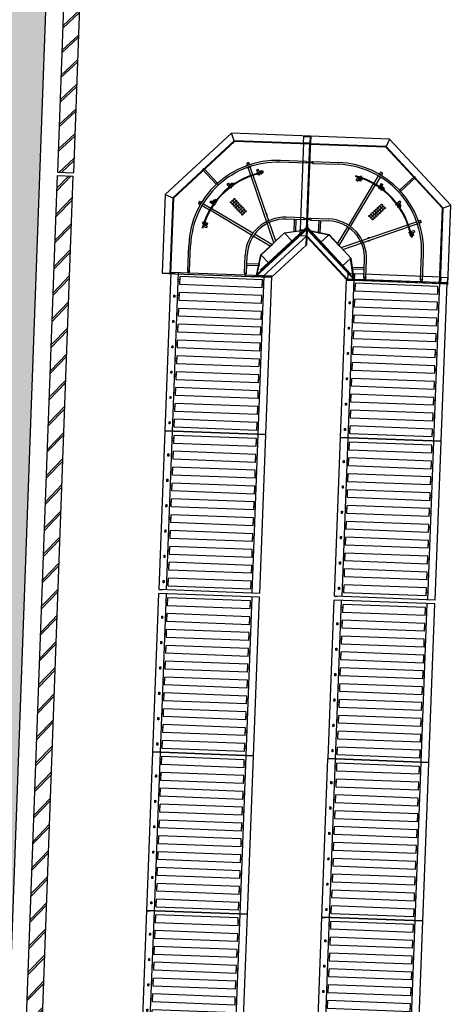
# Model space of a CAD drawing. Header units: millimetres. Extents: x 119024465 to 119292677, y 483022511 to 483148062.
# Tile 88 of 162: x 119069678 to 119072409, y 483075342 to 483081551. Entities that reach past the tile are written whole.
import ezdxf

# ---------------------------------------------------------------- set-up
doc = ezdxf.new("R2010")
doc.units = ezdxf.units.MM
doc.header["$LTSCALE"] = 100
doc.linetypes.add('GESTRICHELT2', pattern=[9.525, 6.35, -3.175])
doc.layers.get('0').update_dxf_attribs({"linetype": 'CONTINUOUS'})
for name, color, linetype in [('AL22----', 2, 'CONTINUOUS'), ('AL22----_ARC', 8, 'CONTINUOUS'), ('AL28----', 4, 'CONTINUOUS'), ('AL28----_ARC', 8, 'CONTINUOUS'), ('Installatie', 253, 'CONTINUOUS')]:
    doc.layers.add(name, color=color, linetype=linetype)
doc.layers.add('Apparaten 0', color=7, linetype='CONTINUOUS', lineweight=25)
doc.layers.add('Bouw', color=142, linetype='CONTINUOUS', lineweight=35)
doc.styles.add('ISO', font='ISO.SHX', dxfattribs={"height": 200})

# ---------------------------------------------------------------- blocks, each defined once
blk = doc.blocks.new('CTC 181')
at = {"layer": 'Apparaten 0'}
for p, q in [((497.9, -1607), (0, -1607)), ((0, -1608.5), (0, -1607)), ((0, -1608.5), (1.5, -1608.5)), ((0, -1608.5), (0, -1686)), ((1.5, -1608.5), (1.5, -1686)), ((1.5, -1686), (1.5, -1608.5)), ((497.9, -1607), (476.3, -1659.1)), ((497.9, -1607), (900, -2009.1)), ((478.2, -1654.5), (0, -1655)), ((1.5, -1656), (0, -1656)), ((476.3, -1659.1), (0, -1659.6)), ((847.9, -2030.7), (476.3, -1659.1)), ((852.5, -2028.8), (478.2, -1654.5)), ((0, -1686), (0, -2166)), ((1.5, -1686), (0, -1686)), ((1.5, -1686), (0, -1686)), ((7.8, -1771.4), (21.7, -1766.4)), ((21.7, -1778.4), (7.8, -1773.3)), ((21.7, -1766.4), (182.4, -1766.4)), ((21.7, -1766.4), (21.7, -1778.4)), ((21.7, -1778.4), (182.4, -1778.4)), ((294.7, -1850.7), (295.7, -1846.7)), ((305.2, -1853.4), (298.9, -1876.6)), ((314.9, -1856), (308.6, -1879.2)), ((314.6, -1857.1), (313.4, -1860.9)), ((313.4, -1860.9), (337.3, -1868.3)), ((338.5, -1864.5), (314.6, -1857.1)), ((319.3, -1858.6), (318.2, -1862.4)), ((321.6, -1857.9), (321.2, -1859.2)), ((322.8, -1854), (324.2, -1849.4)), ((325.4, -1848.7), (323.8, -1854.2)), ((324.2, -1849.4), (325.4, -1848.7)), ((324.2, -1849.4), (331.8, -1851.7)), ((331.2, -1850.4), (325.4, -1848.7)), ((329.3, -1860.2), (328.9, -1861.5)), ((329.5, -1856), (331.2, -1850.4)), ((330.4, -1856.3), (331.8, -1851.7)), ((331.2, -1850.4), (331.8, -1851.7)), ((436.1, -1842.2), (410.2, -1889.6)), ((448.4, -1848.8), (422.5, -1896.3)), ((430.3, -1838), (430.1, -1838.4)), ((430.1, -1838.4), (454.8, -1851.7)), ((430.3, -1839), (430.1, -1838.4)), ((442.2, -1845.5), (430.3, -1839)), ((436, -1827.5), (436.3, -1826.9)), ((437, -1826.7), (436.3, -1826.9)), ((436.3, -1826.9), (460.9, -1840.2)), ((448.9, -1833.1), (437, -1826.7)), ((442.2, -1845.5), (454.1, -1851.9)), ((448.9, -1818.7), (442.8, -1829.9)), ((450.3, -1818.3), (448.9, -1818.7)), ((461.2, -1825.4), (448.9, -1818.7)), ((448.9, -1833.1), (460.7, -1839.6)), ((460.8, -1824.1), (450.3, -1818.3)), ((454.1, -1851.9), (454.8, -1851.7)), ((454.9, -1851.4), (454.8, -1851.7)), ((461.2, -1825.4), (455.1, -1836.5)), ((460.9, -1840.2), (460.6, -1840.9)), ((460.7, -1839.6), (460.9, -1840.2)), ((461.2, -1825.4), (460.8, -1824.1)), ((573.1, -1926.8), (663.6, -1836.3)), ((580.2, -1933.9), (670.7, -1843.4)), ((662.5, -1836.7), (661.5, -1837.7)), ((663.6, -1836.3), (670.7, -1843.4)), ((670.3, -1844.5), (669.3, -1845.5)), ((262.2, -2160.4), (408.2, -1893.2)), ((274, -2168), (420.5, -1899.8)), ((303.8, -1877.9), (298.9, -1876.6)), ((303.8, -1877.9), (308.6, -1879.2)), ((313.1, -1875.1), (314.5, -1870.3)), ((326.9, -1879.2), (313.1, -1875.1)), ((328.4, -1874.4), (314.5, -1870.3)), ((318.2, -1871.4), (316.7, -1876.2)), ((317.6, -1871.2), (320.1, -1863)), ((324.7, -1873.3), (323.3, -1878.1)), ((325.3, -1873.5), (327.7, -1865.4)), ((328.4, -1874.4), (326.9, -1879.2)), ((337.3, -1868.3), (338.5, -1864.5)), ((441.9, -1919.3), (445, -1914.5)), ((441.9, -1919.3), (444.4, -1920.9)), ((442, -1920.1), (441.9, -1919.3)), ((442, -1920.1), (445.5, -1914.9)), ((444.1, -1921.4), (442, -1920.1)), ((443, -1923), (462.8, -1892.7)), ((444.1, -1921.4), (446.1, -1922.7)), ((446.9, -1922.5), (444.4, -1920.9)), ((445.5, -1910.1), (458.6, -1889.9)), ((445.5, -1910.1), (449.7, -1912.8)), ((446.1, -1922.7), (449.5, -1917.5)), ((446.1, -1922.7), (446.9, -1922.5)), ((446.9, -1922.5), (450, -1917.8)), ((453.9, -1915.5), (449.7, -1912.8)), ((453.9, -1915.5), (467, -1895.4)), ((457.1, -1911), (454.9, -1914.3)), ((454.9, -1914.3), (475.5, -1928.5)), ((457.3, -1922.7), (455.7, -1925.1)), ((456, -1926.5), (458.2, -1923.3)), ((477.7, -1925.2), (457.1, -1911)), ((462.8, -1892.7), (458.6, -1889.9)), ((461.3, -1913.9), (459, -1917.2)), ((460.4, -1918.2), (459.6, -1919.4)), ((461.2, -1918.7), (460.4, -1919.9)), ((460.9, -1911.7), (463.7, -1907.6)), ((460.9, -1911.7), (472.9, -1919.9)), ((462.7, -1914.8), (463.5, -1913.6)), ((462.8, -1892.7), (467, -1895.4)), ((463.6, -1915.3), (464.4, -1914.1)), ((463.7, -1907.6), (475.7, -1915.7)), ((464, -1913.9), (466.8, -1909.7)), ((466.2, -1922.1), (465.3, -1923.4)), ((467, -1922.7), (466.2, -1924)), ((468.4, -1918.8), (469.3, -1917.5)), ((469.3, -1919.4), (470.2, -1918)), ((469.7, -1917.7), (472.5, -1913.6)), ((475.7, -1915.7), (472.9, -1919.9)), ((462.3, -1929.6), (455.7, -1925.1)), ((456, -1926.5), (455.7, -1925.1)), ((456, -1926.5), (460.9, -1929.9)), ((460.9, -1929.9), (463.1, -1926.7)), ((462.3, -1929.6), (460.9, -1929.9)), ((462.3, -1929.6), (463.9, -1927.3)), ((475.5, -1928.5), (477.7, -1925.2)), ((580.2, -1933.9), (573.1, -1926.8)), ((552.4, -2018.2), (557.3, -2014.2)), ((552.4, -2018.2), (552.5, -2017.4)), ((553.9, -2020.1), (552.4, -2018.2)), ((552.5, -2017.4), (556.9, -2013.8)), ((552.5, -2017.4), (554.4, -2019.7)), ((553.9, -2020.1), (555.4, -2021.9)), ((556.3, -2022), (554.4, -2019.7)), ((555.4, -2021.9), (560.3, -2017.9)), ((555.4, -2021.9), (556.3, -2022)), ((556.3, -2022), (560.7, -2018.4)), ((558.8, -2009.7), (577.4, -1994.5)), ((558.8, -2009.7), (561.9, -2013.6)), ((565.1, -2017.4), (561.9, -2013.6)), ((563.7, -2028.6), (566.8, -2026.1)), ((563.7, -2028.6), (563.9, -2027.2)), ((563.7, -2028.6), (567.4, -2033.3)), ((563.9, -2027.2), (566.2, -2025.3)), ((568.8, -2033.5), (563.9, -2027.2)), ((565.1, -2017.4), (583.7, -2002.3)), ((569.6, -2014.2), (566.4, -2016.6)), ((566.4, -2016.6), (581.7, -2036.4)), ((567.4, -2033.3), (570.5, -2030.9)), ((568.8, -2033.5), (567.4, -2033.3)), ((568.8, -2033.5), (571.1, -2031.7)), ((570.5, -2021.9), (569.4, -2022.9)), ((572.6, -2018.1), (569.5, -2020.6)), ((584.9, -2033.9), (569.6, -2014.2)), ((571.1, -2022.7), (570, -2023.6)), ((572.9, -2016), (576.8, -2012.9)), ((572.9, -2016), (581.8, -2027.4)), ((574.8, -2027.5), (573.6, -2028.4)), ((573.7, -2019.5), (574.9, -2018.5)), ((575.4, -2028.3), (574.2, -2029.2)), ((574.3, -2020.3), (575.5, -2019.3)), ((575.3, -2019), (579.2, -2015.9)), ((576.8, -2012.9), (585.8, -2024.3)), ((580.5, -1998.4), (577.4, -1994.5)), ((577.9, -2025), (579.2, -2024)), ((578.6, -2025.8), (579.8, -2024.8)), ((579.5, -2024.3), (583.4, -2021.3)), ((580.5, -1998.4), (583.7, -2002.3)), ((581.7, -2036.4), (584.9, -2033.9)), ((585.8, -2024.3), (581.8, -2027.4)), ((847.9, -2030.7), (900, -2009.1)), ((847.9, -2505.5), (847.9, -2030.7)), ((852.5, -2505.5), (852.5, -2028.8)), ((900, -2507), (900, -2009.1)), ((697, -2110.4), (697.6, -2110.2)), ((697.6, -2110.2), (707.7, -2136.3)), ((698.3, -2110.5), (697.6, -2110.2)), ((703.2, -2123.1), (698.3, -2110.5)), ((0, -2295), (0, -2166)), ((1.5, -2295), (1.5, -2166)), ((1.5, -2166), (1.5, -2295)), ((21.7, -2124.5), (7.8, -2129.5)), ((7.8, -2131.4), (21.7, -2136.5)), ((21.7, -2124.5), (132.8, -2124.5)), ((21.7, -2124.5), (21.7, -2136.5)), ((21.7, -2136.5), (132.8, -2136.5)), ((72.3, -2136.5), (72.3, -2215.1)), ((82.3, -2136.5), (82.3, -2215.1)), ((196.8, -2280), (256.4, -2170.9)), ((219.5, -2302.7), (633.5, -2142.5)), ((230.4, -2313.5), (638.5, -2155.6)), ((637.2, -2141.1), (687.6, -2121.6)), ((642.2, -2154.1), (692.6, -2134.6)), ((685.2, -2115.5), (685.5, -2114.9)), ((690.1, -2128.1), (685.2, -2115.5)), ((685.8, -2114.7), (685.5, -2114.9)), ((685.5, -2114.9), (695.6, -2141)), ((690.1, -2128.1), (695, -2140.7)), ((695, -2140.7), (695.6, -2141)), ((695.9, -2140.9), (695.6, -2141)), ((712.5, -2112), (700.6, -2116.5)), ((703.2, -2123.1), (708, -2135.6)), ((717.5, -2125), (705.7, -2129.5)), ((707.1, -2136.5), (707.7, -2136.3)), ((708, -2135.6), (707.7, -2136.3)), ((717.5, -2125), (712.5, -2112)), ((713.8, -2112.5), (712.5, -2112)), ((718.1, -2123.7), (713.8, -2112.5)), ((718.1, -2123.7), (717.5, -2125)), ((1.5, -2196), (311, -2505.5)), ((7.2, -2201.9), (139.1, -2225.1)), ((7.6, -2199.9), (140.1, -2223.2)), ((303.7, -2491.7), (15.3, -2203.3)), ((42, -2221.4), (329.6, -2509)), ((71.7, -2213.2), (72.1, -2211.3)), ((72.3, -2215.1), (82.3, -2215.1)), ((78.4, -2207.4), (76.4, -2218.7)), ((82.6, -2215.1), (82.9, -2213.2)), ((84.8, -2279.4), (140.5, -2223.7)), ((139.1, -2225.1), (210.5, -2296.5)), ((140.1, -2223.2), (283.8, -2366.9)), ((207.1, -2290.3), (268.2, -2178.6)), ((643.1, -2189.8), (649.2, -2188.1)), ((643.1, -2189.8), (643.5, -2189)), ((643.7, -2192.1), (643.1, -2189.8)), ((643.5, -2189), (649, -2187.5)), ((643.5, -2189), (644.3, -2191.9)), ((643.7, -2192.1), (644.4, -2194.4)), ((645.1, -2194.8), (644.3, -2191.9)), ((644.4, -2194.4), (650.5, -2192.7)), ((644.4, -2194.4), (645.1, -2194.8)), ((645.1, -2194.8), (650.6, -2193.3)), ((649.4, -2203.8), (650.1, -2202.6)), ((653.2, -2202.8), (649.4, -2203.8)), ((649.4, -2203.8), (650.9, -2209.6)), ((652.9, -2201.8), (650.1, -2202.6)), ((652.1, -2210.3), (650.1, -2202.6)), ((654.6, -2208.6), (650.9, -2209.6)), ((652.1, -2210.3), (650.9, -2209.6)), ((654.9, -2209.6), (652.1, -2210.3)), ((652.3, -2184.5), (675.4, -2177.9)), ((652.3, -2184.5), (653.7, -2189.3)), ((655, -2194.1), (653.7, -2189.3)), ((655, -2194.1), (678.1, -2187.5)), ((660.4, -2192.9), (656.6, -2193.9)), ((656.6, -2193.9), (662.8, -2218.1)), ((658.2, -2200.4), (656.8, -2200.8)), ((656.8, -2217.9), (660.7, -2217)), ((658.5, -2201.4), (657, -2201.7)), ((661.7, -2197.7), (657.8, -2198.7)), ((660, -2207.2), (658.5, -2207.6)), ((660.2, -2208.1), (658.7, -2208.5)), ((666.7, -2217.1), (660.4, -2192.9)), ((662.1, -2199.4), (663.6, -2199)), ((662.3, -2200.3), (663.9, -2199.9)), ((662.8, -2195.8), (667.6, -2194.5)), ((662.8, -2195.8), (666.5, -2209.8)), ((662.8, -2218.1), (666.7, -2217.1)), ((663.8, -2199.5), (668.6, -2198.3)), ((663.8, -2206.1), (665.4, -2205.7)), ((664.1, -2207.1), (665.7, -2206.7)), ((665.5, -2206.1), (670.3, -2204.9)), ((671.3, -2208.6), (666.5, -2209.8)), ((667.6, -2194.5), (671.3, -2208.6)), ((676.7, -2182.7), (675.4, -2177.9)), ((676.7, -2182.7), (678.1, -2187.5)), ((1.5, -2295), (0, -2295)), ((1.5, -2295), (212, -2505.5)), ((84.8, -2279.4), (156.2, -2350.8)), ((227.6, -2422.2), (156.2, -2350.8)), ((727.4, -2485.3), (727.4, -2323.4)), ((739.4, -2485.3), (739.4, -2323.4)), ((227.6, -2422.2), (283.3, -2366.5)), ((305.1, -2499.8), (281.9, -2367.9)), ((283.8, -2366.9), (307.1, -2499.4)), ((370.5, -2485.3), (370.5, -2374.2)), ((382.5, -2485.3), (382.5, -2374.2)), ((370.5, -2424.7), (294, -2424.7)), ((370.5, -2434.7), (295.7, -2434.7)), ((265, -2507), (0, -2772)), ((311, -2508.5), (1.5, -2818)), ((15.3, -2810.7), (303.7, -2522.3)), ((317.5, -2505.5), (212, -2505.5)), ((212, -2505.5), (317.5, -2505.5)), ((212, -2505.5), (212, -2507)), ((900, -2507), (212, -2507)), ((212, -2507), (317.5, -2507)), ((265, -2507), (341, -2507)), ((265, -2508.5), (341, -2508.5)), ((341, -2508.5), (265, -2508.5)), ((305.1, -2514.2), (281.9, -2646.1)), ((307.1, -2514.6), (283.8, -2647.1)), ((307.1, -2499.4), (305.1, -2499.8)), ((305.1, -2499.8), (305.1, -2499.8)), ((307.1, -2514.6), (305.1, -2514.2)), ((305.1, -2514.2), (305.1, -2514.2)), ((317.5, -2505.5), (306.2, -2494.2)), ((317.5, -2508.5), (306.2, -2519.8)), ((311, -2507), (311, -2505.5)), ((311, -2508.5), (311, -2507)), ((821, -2507), (341, -2507)), ((341, -2508.5), (341, -2507)), ((341, -2508.5), (341, -2507)), ((382.5, -2485.3), (370.5, -2485.3)), ((375.6, -2499.2), (370.5, -2485.3)), ((375.6, -2514.8), (370.5, -2528.7)), ((382.5, -2528.7), (370.5, -2528.7)), ((370.5, -2528.7), (370.5, -2639.8)), ((382.5, -2485.3), (377.5, -2499.2)), ((382.5, -2528.7), (377.5, -2514.8)), ((382.5, -2528.7), (382.5, -2639.8)), ((739.4, -2485.3), (727.4, -2485.3)), ((732.4, -2499.2), (727.4, -2485.3)), ((728.6, -2528.7), (733.7, -2514.8)), ((728.6, -2528.7), (728.6, -2689.4)), ((740.6, -2528.7), (728.6, -2528.7)), ((739.4, -2485.3), (734.3, -2499.2)), ((735.6, -2514.8), (740.6, -2528.7)), ((740.6, -2528.7), (740.6, -2689.4)), ((821, -2508.5), (821, -2507)), ((821, -2508.5), (821, -2507)), ((898.5, -2507), (821, -2507)), ((898.5, -2508.5), (821, -2508.5)), ((821, -2508.5), (898.5, -2508.5)), ((847.9, -2983.3), (847.4, -2507)), ((900, -2505.5), (847.5, -2505.5)), ((900, -2505.5), (847.5, -2505.5)), ((851, -2508.5), (851, -2507)), ((852.5, -2985.2), (852, -2507)), ((852.5, -2507), (852.5, -2505.5)), ((898.5, -2507), (898.5, -2508.5)), ((898.5, -2507), (900, -2507)), ((900, -2505.5), (900, -2507)), ((900, -3004.9), (900, -2507)), ((227.6, -2591.8), (156.2, -2663.2)), ((227.6, -2591.8), (283.3, -2647.5)), ((299.6, -2585.4), (288.3, -2583.4)), ((291.9, -2579.3), (291.9, -2589.3)), ((370.5, -2579.3), (291.9, -2579.3)), ((370.5, -2589.3), (291.9, -2589.3)), ((291.9, -2589.6), (293.8, -2589.9)), ((293.8, -2578.7), (295.7, -2579.1)), ((84.8, -2734.6), (156.2, -2663.2)), ((283.8, -2647.1), (140.1, -2790.8)), ((281.9, -2646.1), (210.5, -2717.5)), ((204.3, -2726.5), (364.5, -3140.5)), ((216.7, -2714.1), (328.4, -2775.2)), ((227, -2703.8), (336.1, -2763.4)), ((0, -3329.5), (0, -2772)), ((1.5, -2848), (1.5, -2772)), ((1.5, -2772), (1.5, -2848)), ((7.2, -2812.1), (139.1, -2788.9)), ((140.1, -2790.8), (7.6, -2814.1)), ((84.8, -2734.6), (140.5, -2790.3)), ((193.5, -2737.4), (351.4, -3145.5)), ((339, -2781), (607.2, -2927.5)), ((346.6, -2769.2), (613.8, -2915.2)), ((0, -2818), (1.5, -2818)), ((1.5, -2848), (0, -2848)), ((0, -2848), (1.5, -2848)), ((1.5, -2824.5), (12.8, -2813.2)), ((7.6, -2814.1), (7.2, -2812.1)), ((7.2, -2812.1), (7.2, -2812.1)), ((72.3, -2877.5), (72.3, -2802.7)), ((82.3, -2877.5), (82.3, -2801)), ((629.1, -2810.8), (627.8, -2815.6)), ((651, -2821.9), (627.8, -2815.6)), ((627.8, -2833.9), (631.9, -2820.1)), ((632.6, -2835.4), (627.8, -2833.9)), ((633.7, -2831.7), (628.9, -2830.3)), ((629.1, -2810.8), (630.4, -2805.9)), ((653.6, -2812.2), (630.4, -2805.9)), ((635.6, -2825.2), (630.8, -2823.7)), ((631.9, -2820.1), (636.7, -2821.5)), ((632.6, -2835.4), (636.7, -2821.5)), ((633.5, -2832.3), (641.6, -2834.7)), ((635.8, -2824.6), (644, -2827.1)), ((646.1, -2820.4), (638.7, -2844.3)), ((638.7, -2844.3), (642.5, -2845.5)), ((642.5, -2845.5), (649.9, -2821.6)), ((648.4, -2826.3), (644.6, -2825.2)), ((646.8, -2836.3), (645.5, -2835.9)), ((649.9, -2821.6), (646.1, -2820.4)), ((649.1, -2828.6), (647.8, -2828.2)), ((650.7, -2837.4), (655.3, -2838.8)), ((651, -2836.5), (656.6, -2838.2)), ((658.3, -2832.4), (652.8, -2830.8)), ((653, -2829.8), (657.6, -2831.2)), ((657.6, -2831.2), (655.3, -2838.8)), ((656.6, -2838.2), (655.3, -2838.8)), ((656.3, -2801.7), (660.3, -2802.7)), ((656.6, -2838.2), (658.3, -2832.4)), ((657.6, -2831.2), (658.3, -2832.4)), ((7.8, -2882.6), (21.7, -2877.5)), ((21.7, -2889.5), (7.8, -2884.5)), ((21.7, -2877.5), (132.8, -2877.5)), ((21.7, -2889.5), (21.7, -2877.5)), ((21.7, -2889.5), (132.8, -2889.5)), ((664.8, -2943.1), (617.4, -2917.2)), ((580.5, -2963), (577.1, -2967.9)), ((577.1, -2967.9), (580.3, -2970.1)), ((577.4, -2969.3), (577.1, -2967.9)), ((577.4, -2969.3), (581.9, -2962.7)), ((577.4, -2969.3), (579.7, -2970.9)), ((592.7, -2961.9), (578.5, -2982.5)), ((580.5, -2963), (581.9, -2962.7)), ((580.5, -2963), (583.7, -2965.2)), ((581.8, -2984.7), (596, -2964.1)), ((584.3, -2964.3), (581.9, -2962.7)), ((584.3, -2974), (583, -2973.2)), ((584.9, -2973.2), (583.6, -2972.3)), ((584, -2950), (614.3, -2969.8)), ((585.6, -2951.1), (584.3, -2953.1)), ((584.3, -2953.1), (589.5, -2956.5)), ((584.3, -2953.1), (584.5, -2953.9)), ((584.5, -2953.9), (586.1, -2951.4)), ((584.5, -2953.9), (589.2, -2957)), ((585.6, -2951.1), (586.9, -2949)), ((587.7, -2948.9), (586.1, -2951.4)), ((586.9, -2949), (587.7, -2948.9)), ((586.9, -2949), (592.2, -2952.5)), ((588.3, -2968.3), (587.1, -2967.4)), ((595.3, -2967.9), (587.1, -2979.9)), ((591.3, -2982.7), (587.1, -2979.9)), ((588.8, -2967.4), (587.6, -2966.6)), ((587.6, -2976.3), (589, -2977.2)), ((587.7, -2948.9), (592.5, -2952)), ((588.2, -2975.4), (589.5, -2976.3)), ((589.3, -2976.7), (593.4, -2979.5)), ((593.1, -2968.3), (589.8, -2966)), ((599.4, -2970.7), (591.3, -2982.7)), ((591.5, -2960.9), (594.2, -2956.7)), ((591.5, -2960.9), (611.6, -2974)), ((591.7, -2970.6), (592.9, -2971.4)), ((592.2, -2969.7), (593.4, -2970.5)), ((596, -2964.1), (592.7, -2961.9)), ((593.1, -2971), (597.3, -2973.8)), ((596.9, -2952.5), (594.2, -2956.7)), ((595.3, -2967.9), (599.4, -2970.7)), ((596.9, -2952.5), (617.1, -2965.6)), ((658.2, -2955.4), (610.7, -2929.5)), ((614.3, -2969.8), (611.6, -2974)), ((614.3, -2969.8), (617.1, -2965.6)), ((661.5, -2949.2), (655.1, -2961.1)), ((655.1, -2961.1), (655.3, -2961.8)), ((668.7, -2937.1), (655.3, -2961.8)), ((655.6, -2961.9), (655.3, -2961.8)), ((661.5, -2949.2), (668, -2937.3)), ((666.8, -2967.9), (666.1, -2967.6)), ((680.1, -2943.3), (666.8, -2967.9)), ((667.4, -2967.7), (666.8, -2967.9)), ((673.9, -2955.9), (667.4, -2967.7)), ((668, -2937.3), (668.7, -2937.1)), ((669, -2937.3), (668.7, -2937.1)), ((681.6, -2968.2), (670.5, -2962.1)), ((673.9, -2955.9), (680.3, -2944)), ((688.3, -2955.9), (677.1, -2949.8)), ((679.5, -2943), (680.1, -2943.3)), ((680.3, -2944), (680.1, -2943.3)), ((681.6, -2968.2), (688.3, -2955.9)), ((681.6, -2968.2), (682.9, -2967.8)), ((682.9, -2967.8), (688.7, -2957.3)), ((688.7, -2957.3), (688.3, -2955.9)), ((476.3, -3354.9), (847.9, -2983.3)), ((478.2, -3359.5), (852.5, -2985.2)), ((900, -3004.9), (497.9, -3407)), ((578.5, -2982.5), (581.8, -2984.7)), ((900, -3004.9), (847.9, -2983.3)), ((490.4, -3073.4), (470.6, -3088.7)), ((470.6, -3088.7), (473.1, -3091.9)), ((473.1, -3091.9), (492.8, -3076.6)), ((473.5, -3075.8), (479.8, -3070.9)), ((473.5, -3075.8), (473.7, -3074.4)), ((473.5, -3075.8), (475.3, -3078.1)), ((478.4, -3070.7), (473.7, -3074.4)), ((473.7, -3074.4), (476.1, -3077.5)), ((478.7, -3082.4), (477.8, -3081.2)), ((478.4, -3070.7), (480.9, -3073.8)), ((478.4, -3070.7), (479.8, -3070.9)), ((479.5, -3081.8), (478.6, -3080.6)), ((491, -3079.9), (479.6, -3088.8)), ((482.7, -3092.8), (479.6, -3088.8)), ((479.8, -3070.9), (481.7, -3073.2)), ((481.2, -3085.6), (482.2, -3086.8)), ((482, -3085), (483, -3086.2)), ((494.1, -3083.8), (482.7, -3092.8)), ((482.7, -3086.5), (485.7, -3090.4)), ((484.3, -3078.1), (483.4, -3077)), ((485.1, -3077.5), (484.1, -3076.4)), ((485, -3063.3), (487.3, -3061.4)), ((485.1, -3062.4), (485, -3063.3)), ((485, -3063.3), (488.6, -3067.7)), ((486.9, -3060.9), (485.1, -3062.4)), ((485.1, -3062.4), (489.1, -3067.3)), ((488.9, -3079.6), (486.4, -3076.5)), ((486.7, -3081.3), (487.7, -3082.5)), ((486.9, -3060.9), (488.8, -3059.4)), ((489.6, -3059.5), (487.3, -3061.4)), ((487.5, -3080.7), (488.5, -3081.9)), ((488, -3082.3), (491.1, -3086.2)), ((488.8, -3059.4), (492.8, -3064.3)), ((488.8, -3059.4), (489.6, -3059.5)), ((489.6, -3059.5), (493.2, -3063.9)), ((489.6, -3072.1), (493.4, -3068.9)), ((489.6, -3072.1), (504.7, -3090.7)), ((492.8, -3076.6), (490.4, -3073.4)), ((491, -3079.9), (494.1, -3083.8)), ((497.3, -3065.8), (493.4, -3068.9)), ((497.3, -3065.8), (512.5, -3084.4)), ((508.6, -3087.5), (504.7, -3090.7)), ((508.6, -3087.5), (512.5, -3084.4)), ((573.1, -3087.2), (580.2, -3080.1)), ((573.1, -3087.2), (663.6, -3177.7)), ((580.2, -3080.1), (670.7, -3170.6)), ((313.1, -3163.6), (288.9, -3169.8)), ((289.1, -3163.8), (290, -3167.7)), ((296.7, -3159.1), (304.4, -3157.1)), ((296.7, -3159.1), (297.4, -3157.9)), ((297.4, -3161.9), (296.7, -3159.1)), ((303.2, -3156.4), (297.4, -3157.9)), ((298.4, -3161.6), (297.4, -3157.9)), ((298.9, -3167.2), (298.5, -3165.7)), ((299.8, -3167), (299.4, -3165.5)), ((304.2, -3160.2), (303.2, -3156.4)), ((303.2, -3156.4), (304.4, -3157.1)), ((305.2, -3159.9), (304.4, -3157.1)), ((305.6, -3165.5), (305.3, -3164)), ((306.6, -3165.2), (306.2, -3163.8)), ((309.3, -3168.7), (308.3, -3164.8)), ((312.2, -3152.1), (315.1, -3151.3)), ((312.6, -3151.4), (312.2, -3152.1)), ((312.2, -3152.1), (313.7, -3157.6)), ((314.9, -3150.7), (312.6, -3151.4)), ((312.6, -3151.4), (314.3, -3157.5)), ((312.9, -3162), (317.7, -3160.7)), ((312.9, -3162), (319.5, -3185.1)), ((314.1, -3167.4), (313.1, -3163.6)), ((314.9, -3150.7), (317.2, -3150.1)), ((318, -3150.5), (315.1, -3151.3)), ((317.2, -3150.1), (318.9, -3156.2)), ((317.2, -3150.1), (318, -3150.5)), ((322.5, -3159.3), (317.7, -3160.7)), ((318, -3150.5), (319.5, -3156)), ((322.5, -3159.3), (329.1, -3182.4)), ((352.9, -3149.2), (372.4, -3199.6)), ((365.9, -3144.2), (385.4, -3194.6)), ((288.9, -3169.8), (289.9, -3173.7)), ((289.9, -3173.7), (314.1, -3167.4)), ((311.2, -3169.8), (297.2, -3173.5)), ((298.4, -3178.3), (297.2, -3173.5)), ((312.5, -3174.6), (298.4, -3178.3)), ((299.9, -3171.1), (300.3, -3172.7)), ((300.9, -3170.8), (301.3, -3172.4)), ((300.9, -3172.5), (302.1, -3177.3)), ((306.7, -3169.3), (307.1, -3170.9)), ((307.5, -3170.8), (308.7, -3175.6)), ((307.6, -3169.1), (308, -3170.6)), ((311.2, -3169.8), (312.5, -3174.6)), ((324.3, -3183.7), (319.5, -3185.1)), ((324.3, -3183.7), (329.1, -3182.4)), ((392.1, -3192.5), (366, -3202.6)), ((366.3, -3202), (366, -3202.6)), ((366.1, -3202.9), (366, -3202.6)), ((378.9, -3197.1), (366.3, -3202)), ((370.5, -3214.1), (370.7, -3214.7)), ((396.8, -3204.6), (370.7, -3214.7)), ((371.4, -3215), (370.7, -3214.7)), ((384, -3210.2), (371.4, -3215)), ((382, -3224.5), (377.5, -3212.7)), ((378.9, -3197.1), (391.5, -3192.2)), ((382, -3224.5), (395.1, -3219.5)), ((383.3, -3225.1), (382, -3224.5)), ((383.3, -3225.1), (394.5, -3220.8)), ((384, -3210.2), (396.5, -3205.3)), ((395.1, -3219.5), (390.5, -3207.6)), ((391.5, -3192.2), (392.1, -3192.5)), ((392.3, -3192.8), (392.1, -3192.5)), ((394.5, -3220.8), (395.1, -3219.5)), ((396.5, -3205.3), (396.8, -3204.6)), ((396.6, -3204), (396.8, -3204.6)), ((662.5, -3177.3), (661.5, -3176.3)), ((670.7, -3170.6), (663.6, -3177.7)), ((670.3, -3169.5), (669.3, -3168.5)), ((7.8, -3239.4), (21.7, -3234.4)), ((21.7, -3246.4), (7.8, -3241.3)), ((21.7, -3234.4), (183.6, -3234.4)), ((21.7, -3246.4), (21.7, -3234.4)), ((21.7, -3246.4), (183.6, -3246.4)), ((0, -3407), (0, -3329.5)), ((1.5, -3329.5), (0, -3329.5)), ((0, -3329.5), (1.5, -3329.5)), ((1.5, -3407), (1.5, -3329.5)), ((1.5, -3407), (1.5, -3329.5)), ((0, -3359.5), (1.5, -3359.5)), ((0, -3407), (497.9, -3407)), ((1.5, -3407), (0, -3407)), ((1.5, -3354.9), (476.3, -3354.9)), ((1.5, -3359.5), (478.2, -3359.5)), ((476.3, -3354.9), (497.9, -3407))]:
    blk.add_line(p, q, dxfattribs=at)
at = {"layer": 'Apparaten 0', "linetype": 'GESTRICHELT2'}
for p, q in [((1.5, -2166), (0, -2166)), ((1.5, -2166), (0, -2166)), ((7.6, -2199.9), (7.2, -2201.9)), ((7.2, -2201.9), (7.2, -2201.9))]:
    blk.add_line(p, q, dxfattribs=at)
at = {"layer": 'Apparaten 0', "color": 253, "linetype": 'GESTRICHELT2'}
for p, q in [((1.5, -2196), (0, -2196)), ((1.5, -2189.5), (12.8, -2200.8)), ((273, -2509), (2, -2238)), ((273, -2505), (2, -2776)), ((42, -2792.6), (329.6, -2505))]:
    blk.add_line(p, q, dxfattribs=at)
for points in [[(269, -2505), (269, -2465), (309, -2465), (309, -2505)], [(309, -2505), (856, -2505), (856, -2465), (309, -2465)], [(856, -2505), (856, -2465), (896, -2465), (896, -2505)], [(2, -2776), (42, -2776), (42, -2816), (2, -2816)], [(42, -3363), (42, -2816), (2, -2816), (2, -3363)], [(2, -3363), (42, -3363), (42, -3403), (2, -3403)]]:
    blk.add_lwpolyline(points, close=True, dxfattribs=at)
for centre in [(442.6, -2043.2), (453.2, -2032.6), (463.8, -2021.9), (463.8, -2043.2), (474.4, -2032.6), (485.1, -2043.2), (389.6, -2096.2), (400.2, -2085.6), (400.2, -2106.8), (410.8, -2075), (410.8, -2096.2), (421.4, -2064.4), (421.4, -2085.6), (421.4, -2106.8), (432, -2053.8), (432, -2075), (432, -2096.2), (442.6, -2064.4), (442.6, -2085.6), (453.2, -2053.8), (453.2, -2075), (463.8, -2064.4), (474.4, -2053.8), (410.8, -2117.4), (389.6, -2917.8), (400.2, -2907.2), (410.8, -2896.6), (410.8, -2917.8), (421.4, -2907.2), (432, -2917.8), (400.2, -2928.4), (410.8, -2939), (421.4, -2928.4), (421.4, -2949.6), (432, -2939), (432, -2960.2), (442.6, -2928.4), (442.6, -2949.6), (442.6, -2970.8), (453.2, -2939), (453.2, -2960.2), (453.2, -2981.4), (463.8, -2949.6), (463.8, -2970.8), (474.4, -2960.2), (474.4, -2981.4), (485.1, -2970.8), (463.8, -2992.1)]:
    blk.add_circle(centre, 3.55, dxfattribs=at)
at = {"layer": 'Apparaten 0'}
for centre, radius, start, end in [((8.2, -1772.4), 1, 109.98311, 250.00732), ((182.4, -2323.4), 557, 359.99991, 89.9993), ((182.4, -2323.4), 545, 359.99991, 90.00036), ((182.4, -2323.5), 486, 12.55521, 76.63879), ((182.4, -2323.4), 490, 12.54359, 76.63192), ((132.8, -2375.5), 251, 45.20169, 90.00079), ((132.8, -2375.5), 239, 45.21223, 90.00024), ((131.5, -2374.2), 239, 359.99988, 44.78753), ((131.5, -2374.2), 251, 359.99954, 44.79815), ((391.6, -2243.6), 10, 65.46067, 156.85577), ((391.6, -2243.6), 10, 245.70515, 336.71728), ((376.5, -2498.8), 1, 200.03566, 339.96433), ((376.5, -2515.2), 1, 19.95681, 159.9906), ((733.4, -2498.8), 1, 199.96637, 340.03363), ((734.6, -2515.2), 1, 19.98311, 160.00732), ((131.5, -2639.8), 239, 315.21223, 0.00024), ((131.5, -2639.8), 251, 315.20169, 0.00079), ((183.6, -2689.4), 545, 269.99991, 0.00036), ((183.6, -2689.4), 557, 269.99991, 359.9993), ((132.8, -2638.5), 239, 269.99988, 314.78753), ((132.8, -2638.5), 251, 269.99954, 314.79815), ((183.5, -2689.4), 486, 282.55521, 346.63879), ((183.6, -2689.4), 490, 282.54359, 346.63192), ((8.2, -2883.5), 1, 110.03566, 249.96433), ((263.4, -2898.6), 10, 155.70515, 246.71729), ((263.4, -2898.6), 10, 155.70515, 246.71729), ((263.4, -2898.6), 10, 335.46067, 66.85577), ((263.4, -2898.6), 10, 335.46067, 66.85577), ((8.2, -3240.4), 1, 109.96637, 250.03363)]:
    blk.add_arc(centre, radius, start, end, dxfattribs=at)
at = {"layer": 'Apparaten 0', "linetype": 'GESTRICHELT2'}
blk.add_arc((8.2, -2130.5), 1, 109.95681, 249.9906, dxfattribs=at)
at = {"layer": 'Installatie'}
for p, q in [((497.9, -1607), (0, -1607)), ((0, -1608.5), (0, -1607)), ((0, -1608.5), (1.5, -1608.5)), ((0, -1608.5), (0, -1686)), ((1.5, -1608.5), (1.5, -1686)), ((1.5, -1686), (1.5, -1608.5)), ((497.9, -1607), (476.3, -1659.1)), ((497.9, -1607), (900, -2009.1)), ((478.2, -1654.5), (0, -1655)), ((1.5, -1656), (0, -1656)), ((476.3, -1659.1), (0, -1659.6)), ((847.9, -2030.7), (476.3, -1659.1)), ((852.5, -2028.8), (478.2, -1654.5)), ((0, -1686), (0, -2166)), ((1.5, -1686), (0, -1686)), ((1.5, -1686), (0, -1686)), ((7.8, -1771.4), (21.7, -1766.4)), ((21.7, -1778.4), (7.8, -1773.3)), ((21.7, -1766.4), (182.4, -1766.4)), ((21.7, -1766.4), (21.7, -1778.4)), ((21.7, -1778.4), (182.4, -1778.4)), ((847.9, -2030.7), (900, -2009.1)), ((847.9, -2505.5), (847.9, -2030.7)), ((852.5, -2505.5), (852.5, -2028.8)), ((900, -2507), (900, -2009.1)), ((0, -2295), (0, -2166)), ((1.5, -2295), (1.5, -2166)), ((1.5, -2166), (1.5, -2295)), ((21.7, -2124.5), (7.8, -2129.5)), ((7.8, -2131.4), (21.7, -2136.5)), ((21.7, -2124.5), (132.8, -2124.5)), ((21.7, -2124.5), (21.7, -2136.5)), ((21.7, -2136.5), (132.8, -2136.5)), ((1.5, -2196), (311, -2505.5)), ((7.2, -2201.9), (139.1, -2225.1)), ((7.6, -2199.9), (140.1, -2223.2)), ((303.7, -2491.7), (15.3, -2203.3)), ((42, -2221.4), (329.6, -2509)), ((71.7, -2213.2), (72.1, -2211.3)), ((84.8, -2279.4), (140.5, -2223.7)), ((139.1, -2225.1), (210.5, -2296.5)), ((140.1, -2223.2), (283.8, -2366.9)), ((1.5, -2295), (0, -2295)), ((1.5, -2295), (212, -2505.5)), ((84.8, -2279.4), (156.2, -2350.8)), ((227.6, -2422.2), (156.2, -2350.8)), ((727.4, -2485.3), (727.4, -2323.4)), ((739.4, -2485.3), (739.4, -2323.4)), ((227.6, -2422.2), (283.3, -2366.5)), ((305.1, -2499.8), (281.9, -2367.9)), ((283.8, -2366.9), (307.1, -2499.4)), ((370.5, -2485.3), (370.5, -2374.2)), ((382.5, -2485.3), (382.5, -2374.2)), ((370.5, -2424.7), (294, -2424.7)), ((370.5, -2434.7), (295.7, -2434.7)), ((265, -2507), (0, -2772)), ((311, -2508.5), (1.5, -2818)), ((15.3, -2810.7), (303.7, -2522.3)), ((317.5, -2505.5), (212, -2505.5)), ((212, -2505.5), (317.5, -2505.5)), ((212, -2505.5), (212, -2507)), ((900, -2507), (212, -2507)), ((212, -2507), (317.5, -2507)), ((265, -2507), (341, -2507)), ((265, -2508.5), (341, -2508.5)), ((341, -2508.5), (265, -2508.5)), ((305.1, -2514.2), (281.9, -2646.1)), ((307.1, -2514.6), (283.8, -2647.1)), ((307.1, -2499.4), (305.1, -2499.8)), ((305.1, -2499.8), (305.1, -2499.8)), ((307.1, -2514.6), (305.1, -2514.2)), ((305.1, -2514.2), (305.1, -2514.2)), ((317.5, -2505.5), (306.2, -2494.2)), ((317.5, -2508.5), (306.2, -2519.8)), ((311, -2507), (311, -2505.5)), ((311, -2508.5), (311, -2507)), ((821, -2507), (341, -2507)), ((341, -2508.5), (341, -2507)), ((341, -2508.5), (341, -2507)), ((382.5, -2485.3), (370.5, -2485.3)), ((375.6, -2499.2), (370.5, -2485.3)), ((375.6, -2514.8), (370.5, -2528.7)), ((382.5, -2528.7), (370.5, -2528.7)), ((370.5, -2528.7), (370.5, -2639.8)), ((382.5, -2485.3), (377.5, -2499.2)), ((382.5, -2528.7), (377.5, -2514.8)), ((382.5, -2528.7), (382.5, -2639.8)), ((739.4, -2485.3), (727.4, -2485.3)), ((732.4, -2499.2), (727.4, -2485.3)), ((728.6, -2528.7), (733.7, -2514.8)), ((728.6, -2528.7), (728.6, -2689.4)), ((740.6, -2528.7), (728.6, -2528.7)), ((739.4, -2485.3), (734.3, -2499.2)), ((735.6, -2514.8), (740.6, -2528.7)), ((740.6, -2528.7), (740.6, -2689.4)), ((821, -2508.5), (821, -2507)), ((821, -2508.5), (821, -2507)), ((898.5, -2507), (821, -2507)), ((898.5, -2508.5), (821, -2508.5)), ((821, -2508.5), (898.5, -2508.5)), ((847.9, -2983.3), (847.4, -2507)), ((900, -2505.5), (847.5, -2505.5)), ((900, -2505.5), (847.5, -2505.5)), ((851, -2508.5), (851, -2507)), ((852.5, -2985.2), (852, -2507)), ((852.5, -2507), (852.5, -2505.5)), ((898.5, -2507), (898.5, -2508.5)), ((898.5, -2507), (900, -2507)), ((900, -2505.5), (900, -2507)), ((900, -3004.9), (900, -2507)), ((227.6, -2591.8), (156.2, -2663.2)), ((227.6, -2591.8), (283.3, -2647.5)), ((84.8, -2734.6), (156.2, -2663.2)), ((283.8, -2647.1), (140.1, -2790.8)), ((281.9, -2646.1), (210.5, -2717.5)), ((0, -3329.5), (0, -2772)), ((1.5, -2848), (1.5, -2772)), ((1.5, -2772), (1.5, -2848)), ((7.2, -2812.1), (139.1, -2788.9)), ((140.1, -2790.8), (7.6, -2814.1)), ((84.8, -2734.6), (140.5, -2790.3)), ((0, -2818), (1.5, -2818)), ((1.5, -2848), (0, -2848)), ((0, -2848), (1.5, -2848)), ((1.5, -2824.5), (12.8, -2813.2)), ((7.6, -2814.1), (7.2, -2812.1)), ((7.2, -2812.1), (7.2, -2812.1)), ((7.8, -2882.6), (21.7, -2877.5)), ((21.7, -2889.5), (7.8, -2884.5)), ((21.7, -2877.5), (132.8, -2877.5)), ((21.7, -2889.5), (21.7, -2877.5)), ((21.7, -2889.5), (132.8, -2889.5)), ((476.3, -3354.9), (847.9, -2983.3)), ((478.2, -3359.5), (852.5, -2985.2)), ((900, -3004.9), (497.9, -3407)), ((900, -3004.9), (847.9, -2983.3)), ((7.8, -3239.4), (21.7, -3234.4)), ((21.7, -3246.4), (7.8, -3241.3)), ((21.7, -3234.4), (183.6, -3234.4)), ((21.7, -3246.4), (21.7, -3234.4)), ((21.7, -3246.4), (183.6, -3246.4)), ((0, -3407), (0, -3329.5)), ((1.5, -3329.5), (0, -3329.5)), ((0, -3329.5), (1.5, -3329.5)), ((1.5, -3407), (1.5, -3329.5)), ((1.5, -3407), (1.5, -3329.5)), ((0, -3359.5), (1.5, -3359.5)), ((0, -3407), (497.9, -3407)), ((1.5, -3407), (0, -3407)), ((1.5, -3354.9), (476.3, -3354.9)), ((1.5, -3359.5), (478.2, -3359.5)), ((476.3, -3354.9), (497.9, -3407))]:
    blk.add_line(p, q, dxfattribs=at)
at = {"layer": 'Installatie', "linetype": 'GESTRICHELT2'}
for p, q in [((1.5, -2166), (0, -2166)), ((1.5, -2166), (0, -2166)), ((1.5, -2196), (0, -2196)), ((1.5, -2189.5), (12.8, -2200.8)), ((7.6, -2199.9), (7.2, -2201.9)), ((7.2, -2201.9), (7.2, -2201.9)), ((273, -2509), (2, -2238)), ((273, -2505), (2, -2776)), ((42, -2792.6), (329.6, -2505))]:
    blk.add_line(p, q, dxfattribs=at)
for points in [[(269, -2505), (269, -2465), (309, -2465), (309, -2505)], [(309, -2505), (856, -2505), (856, -2465), (309, -2465)], [(856, -2505), (856, -2465), (896, -2465), (896, -2505)], [(2, -2776), (42, -2776), (42, -2816), (2, -2816)], [(42, -3363), (42, -2816), (2, -2816), (2, -3363)], [(2, -3363), (42, -3363), (42, -3403), (2, -3403)]]:
    blk.add_lwpolyline(points, close=True, dxfattribs=at)
at = {"layer": 'Installatie'}
for centre, radius, start, end in [((8.2, -1772.4), 1, 109.98311, 250.00732), ((182.4, -2323.4), 557, 359.99991, 89.9993), ((182.4, -2323.4), 545, 359.99991, 90.00036), ((132.8, -2375.5), 251, 45.20169, 90.00079), ((132.8, -2375.5), 239, 45.21223, 90.00024), ((131.5, -2374.2), 239, 359.99988, 44.78753), ((131.5, -2374.2), 251, 359.99954, 44.79815), ((376.5, -2498.8), 1, 200.03566, 339.96433), ((376.5, -2515.2), 1, 19.95681, 159.9906), ((733.4, -2498.8), 1, 199.96637, 340.03363), ((734.6, -2515.2), 1, 19.98311, 160.00732), ((131.5, -2639.8), 239, 315.21223, 0.00024), ((131.5, -2639.8), 251, 315.20169, 0.00079), ((183.6, -2689.4), 545, 269.99991, 0.00036), ((183.6, -2689.4), 557, 269.99991, 359.9993), ((132.8, -2638.5), 239, 269.99988, 314.78753), ((132.8, -2638.5), 251, 269.99954, 314.79815), ((8.2, -2883.5), 1, 110.03566, 249.96433), ((8.2, -3240.4), 1, 109.96637, 250.03363)]:
    blk.add_arc(centre, radius, start, end, dxfattribs=at)
at = {"layer": 'Installatie', "linetype": 'GESTRICHELT2'}
blk.add_arc((8.2, -2130.5), 1, 109.95681, 249.9906, dxfattribs=at)
at = {"style": 'ISO', "flags": 3}
for tag, p in [('AFVOER', (-6.1, -3497.5)), ('OMSCHRIJVING', (-6.1, -3539.1))]:
    blk.add_attdef(tag, p, '', height=25, dxfattribs=at)
blk = doc.blocks.new('aangedreven rol')
at = {"layer": 'Apparaten 0'}
for p, q in [((45721, 35175.5), (44721, 35175.5)), ((44721, 35175.5), (44721, 34540.5)), ((45721, 35175.5), (45721, 34540.5)), ((45721, 35128), (44721, 35128)), ((44746, 35118), (44746, 34598)), ((44796, 35118), (44746, 35118)), ((44765, 35128), (44765, 35118)), ((44777, 35128), (44777, 35118)), ((44796, 35118), (44796, 34598)), ((44846, 35118), (44846, 34598)), ((44896, 35118), (44846, 35118)), ((44865, 35128), (44865, 35118)), ((44877, 35128), (44877, 35118)), ((44896, 35118), (44896, 34598)), ((44946, 35118), (44946, 34598)), ((44996, 35118), (44946, 35118)), ((44965, 35128), (44965, 35118)), ((44977, 35128), (44977, 35118)), ((44996, 35118), (44996, 34598)), ((45046, 35118), (45046, 34598)), ((45096, 35118), (45046, 35118)), ((45065, 35128), (45065, 35118)), ((45077, 35128), (45077, 35118)), ((45096, 35118), (45096, 34598)), ((45146, 35118), (45146, 34598)), ((45196, 35118), (45146, 35118)), ((45165, 35128), (45165, 35118)), ((45177, 35128), (45177, 35118)), ((45196, 35118), (45196, 34598)), ((45246, 35118), (45246, 34598)), ((45296, 35118), (45246, 35118)), ((45265, 35128), (45265, 35118)), ((45277, 35128), (45277, 35118)), ((45296, 35118), (45296, 34598)), ((45346, 35118), (45346, 34598)), ((45396, 35118), (45346, 35118)), ((45365, 35128), (45365, 35118)), ((45377, 35128), (45377, 35118)), ((45396, 35118), (45396, 34598)), ((45446, 35118), (45446, 34598)), ((45496, 35118), (45446, 35118)), ((45465, 35128), (45465, 35118)), ((45477, 35128), (45477, 35118)), ((45496, 35118), (45496, 34598)), ((45546, 35118), (45546, 34598)), ((45596, 35118), (45546, 35118)), ((45565, 35128), (45565, 35118)), ((45577, 35128), (45577, 35118)), ((45596, 35118), (45596, 34598)), ((45646, 35118), (45646, 34598)), ((45696, 35118), (45646, 35118)), ((45665, 35128), (45665, 35118)), ((45677, 35128), (45677, 35118)), ((45696, 35118), (45696, 34598)), ((45721, 34588), (44721, 34588)), ((44796, 34598), (44746, 34598)), ((44765, 34598), (44765, 34588)), ((44777, 34598), (44777, 34588)), ((44896, 34598), (44846, 34598)), ((44865, 34598), (44865, 34588)), ((44877, 34598), (44877, 34588)), ((44996, 34598), (44946, 34598)), ((44965, 34598), (44965, 34588)), ((44977, 34598), (44977, 34588)), ((45096, 34598), (45046, 34598)), ((45065, 34598), (45065, 34588)), ((45077, 34598), (45077, 34588)), ((45196, 34598), (45146, 34598)), ((45165, 34598), (45165, 34588)), ((45177, 34598), (45177, 34588)), ((45296, 34598), (45246, 34598)), ((45265, 34598), (45265, 34588)), ((45277, 34598), (45277, 34588)), ((45396, 34598), (45346, 34598)), ((45365, 34598), (45365, 34588)), ((45377, 34598), (45377, 34588)), ((45496, 34598), (45446, 34598)), ((45465, 34598), (45465, 34588)), ((45477, 34598), (45477, 34588)), ((45596, 34598), (45546, 34598)), ((45565, 34598), (45565, 34588)), ((45577, 34598), (45577, 34588)), ((45696, 34598), (45646, 34598)), ((45665, 34598), (45665, 34588)), ((45677, 34598), (45677, 34588)), ((45721, 34540.5), (44721, 34540.5)), ((45721, 34540.5), (45721, 34560.5))]:
    blk.add_line(p, q, dxfattribs=at)
for points in [[(44863, 34569.7), (44876.8, 34569.7), (44876.8, 34564.1), (44863, 34564.1)], [(45023, 34569.7), (45036.8, 34569.7), (45036.8, 34564.1), (45023, 34564.1)], [(45183, 34569.7), (45196.8, 34569.7), (45196.8, 34564.1), (45183, 34564.1)], [(45343, 34569.7), (45356.8, 34569.7), (45356.8, 34564.1), (45343, 34564.1)], [(45503, 34569.7), (45516.8, 34569.7), (45516.8, 34564.1), (45503, 34564.1)], [(45503, 34569.7), (45516.8, 34569.7), (45516.8, 34564.1), (45503, 34564.1)], [(45663, 34569.7), (45676.8, 34569.7), (45676.8, 34564.1), (45663, 34564.1)]]:
    blk.add_lwpolyline(points, close=True, dxfattribs=at)
for points in [[(44863, 34569.7), (44863, 34564.1), (44876.8, 34564.1)], [(45023, 34569.7), (45023, 34564.1), (45036.8, 34564.1)], [(45183, 34569.7), (45183, 34564.1), (45196.8, 34564.1)], [(45343, 34569.7), (45343, 34564.1), (45356.8, 34564.1)], [(45503, 34569.7), (45503, 34564.1), (45516.8, 34564.1)], [(45503, 34569.7), (45503, 34564.1), (45516.8, 34564.1)], [(45663, 34569.7), (45663, 34564.1), (45676.8, 34564.1)]]:
    blk.add_solid(points, dxfattribs=at)

msp = doc.modelspace()

# ---------------------------------------------------------------- hatches: boundary and pattern name
at = {"layer": 'AL22----_ARC'}
h = msp.add_hatch(dxfattribs=at)
h.set_pattern_fill('SCHOON', color=256, scale=2, angle=-2.08799, style=0, pattern_type=2)
h.set_pattern_definition([(42.912, (119019962.27, 483024813.62), (-74.89618, 80.56402), []), (42.912, (119019962.82, 483024828.61), (-74.89618, 80.56402), [])])
h.paths.add_polyline_path([(119071402.7, 483084167.3), (119071406.3, 483084267.2), (119070052.2, 483084316.6), (119069916.3, 483080589.1), (119070016.2, 483080585.4), (119070082.9, 483082414.2), (119071427, 483082365.2), (119071431, 483082475.1), (119071341.1, 483082478.4), (119071340.7, 483082468.4), (119070086.6, 483082514.1), (119070148.5, 483084213)])
h = msp.add_hatch(dxfattribs=at)
h.set_pattern_fill('SCHOON', color=256, scale=2, angle=-2.08799, style=0, pattern_type=2)
h.set_pattern_definition([(46.05578, (119062388.18, 483050791.55), (-79.20173, 76.33536), []), (46.05578, (119062387.9, 483050806.55), (-79.20173, 76.33536), [])])
h.paths.add_polyline_path([(119069834.7, 483058040.1), (119069934.8, 483058042), (119070058.4, 483061431.2), (119072194, 483061353.3), (119072197.6, 483061453.2), (119070062, 483061531.1), (119070140.4, 483063679.7), (119069400.9, 483063706.6), (119070015.5, 483080565.4), (119069915.6, 483080569.1), (119069297.3, 483063610.3), (119070036.8, 483063583.4)])
at = {"layer": 'AL28----_ARC'}
h = msp.add_hatch(dxfattribs=at)
h.set_pattern_fill('AR-CONC', color=256, angle=-2.08799, style=0)
h.set_pattern_definition([(47.912, (119019962.27, 483024813.62), (181.48298, -22.56627), [19.05, -209.55]), (352.912, (119019962.27, 483024813.62), (-28.2584, 192.21384), [15.24, -167.64]), (98.363, (119019977.4, 483024811.74), (153.2252, 169.64668), [16.19, -178.09]), (44.0962, (119019964.13, 483024864.39), (269.3673, -51.891), [28.575, -314.325]), (94.5476, (119019986.57, 483024860.06), (246.2614, 238.6116), [24.285, -267.135]), (349.096, (119019964.13, 483024864.4), (246.2617, 238.6112), [22.86, -251.46]), (18.912, (119019989.05, 483024850.77), (147.78824, -107.7216), [19.05, -209.55]), (323.912, (119019989.05, 483024850.77), (68.47175, 181.81396), [15.24, -167.64]), (69.3634, (119020001.36, 483024841.8), (216.2596, 74.0928), [16.19, -178.09]), (35.41201, (119019962.274, 483024813.62), (6.167254, 84.38637), [0, -165.608, 0, -170.18, 0, -168.275]), (5.41201, (119019962.27, 483024813.62), (70.4253, 97.67953), [0, -97.028, 0, -161.798, 0, -64.135]), (325.41201, (119019905.67, 483024815.684), (135.29185, -10.665086), [0, -63.5, 0, -198.12, 0, -262.89]), (315.412, (119019880.29, 483024816.61), (148.95723, 20.01263), [0, -82.55, 0, -131.572, 0, -186.69])])
h.paths.add_polyline_path([(119069942.3, 483084320.6), (119070082.2, 483084315.5), (119070094.9, 483084665.3), (119069595.3, 483084683.5), (119069577.1, 483084183.8), (119069717, 483084178.7), (119068971.9, 483063742.3), (119064384.9, 483063909.5), (119064410.3, 483064604.1), (119063710.7, 483064629.6), (119063678.1, 483063735.2), (119069184.4, 483063534.4)])

# ---------------------------------------------------------------- linework, layer by layer
at = {"layer": 'AL22----'}
for p, q in [((119070052.2, 483084316.6), (119069916.3, 483080589.1)), ((119070082.9, 483082414.2), (119070016.2, 483080585.4)), ((119069916.3, 483080589.1), (119070016.2, 483080585.4)), ((119069297.3, 483063610.3), (119069915.6, 483080569.1)), ((119069400.9, 483063706.6), (119070015.5, 483080565.4)), ((119069915.6, 483080569.1), (119070015.5, 483080565.4))]:
    msp.add_line(p, q, dxfattribs=at)
at = {"layer": 'AL28----'}
msp.add_lwpolyline([(119069942.3, 483084320.6), (119070082.2, 483084315.5), (119070094.9, 483084665.3), (119069595.3, 483084683.5), (119069577.1, 483084183.8), (119069717, 483084178.7), (119068971.9, 483063742.3), (119064384.9, 483063909.5), (119064410.3, 483064604.1), (119063710.7, 483064629.6), (119063678.1, 483063735.2), (119069184.4, 483063534.4), (119069942.3, 483084320.6)], close=True, dxfattribs=at)

# ---------------------------------------------------------------- block references
at = {"rotation": 87.8279000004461}
msp.add_blockref('CTC 181', (119068970.5, 483080012.9), dxfattribs=at)
at = {"layer": 'Bouw', "rotation": 267.8279000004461}
for p in [(119037811, 483125955.8), (119038916, 483125913.9), (119037773.1, 483124954.3), (119038878.1, 483124912.4), (119037734.2, 483123930.7), (119038837.4, 483123888.9), (119037696.3, 483122929.2), (119038799.4, 483122887.3), (119037658.4, 483121932), (119038761.6, 483121890.2)]:
    msp.add_blockref('aangedreven rol', p, dxfattribs=at)

doc.saveas('drawing.dxf')
